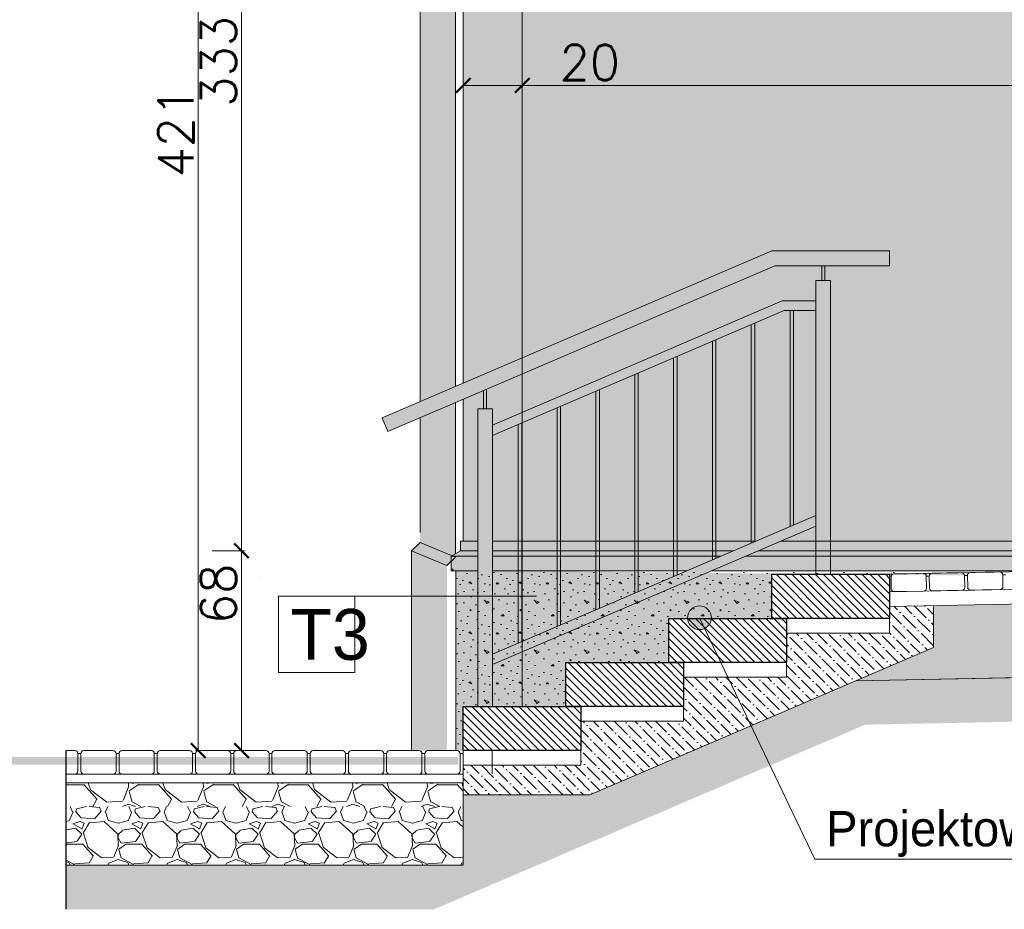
# Model space of a CAD drawing. Header units: millimetres. Extents: x -587 to 358276, y -26688 to 221215.
# Tile 3 of 256: x 128 to 463, y 7667 to 7969. Entities that reach past the tile are written whole.
import ezdxf
from ezdxf.lldxf.tags import DXFTag
from ezdxf.xclip import XClip

# ---------------------------------------------------------------- set-up
doc = ezdxf.new("R2010")
doc.units = ezdxf.units.MM
doc.header["$MEASUREMENT"] = 0
doc.header["$XCLIPFRAME"] = 0
for name, color, linetype, lineweight in [('A_l.przekrojowa', 7, 'Continuous', 30), ('A_l.przerywana', 250, 'ICAD_ISO03W100', 9), ('A_l.widokowa', 250, 'Continuous', 18), ('l. przekrojowa', 1, 'Continuous', 30), ('l.przerywana', 104, 'ICAD_ISO03W100', 5), ('l.widokowa', 140, 'Continuous', 15), ('l.wypełnien', 253, 'Continuous', 5), ('l.wypełnień', 7, 'Continuous', 5), ('wymiarowanie', 176, 'Continuous', 9)]:
    doc.layers.add(name, color=color, linetype=linetype, lineweight=lineweight)
doc.styles.add('ROMANS', font='romans')
doc.styles.add('styl2', font='simplex.shx')
tags = doc.linetypes.add('ICAD_ISO03W100', pattern=[30, 12, -18]).pattern_tags.tags
tags[6:7] = [DXFTag(74, 4), DXFTag(75, 0), DXFTag(340, '0'), DXFTag(46, 1.0), DXFTag(50, 0.0), DXFTag(44, 0.0), DXFTag(45, 0.0)]
tags[4:5] = [DXFTag(74, 4), DXFTag(75, 0), DXFTag(340, '0'), DXFTag(46, 1.0), DXFTag(50, 0.0), DXFTag(44, 0.0), DXFTag(45, 0.0)]
doc.dimstyles.new('Skala 1-50', dxfattribs={"dimtxt": 12, "dimasz": 5, "dimexe": 1, "dimexo": 1, "dimgap": 1.5, "dimtad": 1, "dimdec": 1, "dimrnd": 0.5, "dimtxsty": 'styl2', "dimblk": 'ARCHTICK', "dimcen": 5, "dimadec": 0, "dimazin": 0, "dimtfac": 1, "dimtdec": 1, "dimtmove": 1, "dimatfit": 3, "dimldrblk": 'ARCHTICK', "dimfxl": 5, "dimfxlon": 1, "dimlwd": -1, "dimlwe": -1, "dimarcsym": 0})
pattern_1 = [(0, (362.494, -2289.993), (0, 17), [0, -17]), (0, (362.664, -2295.943), (0, 17), [0, -17]), (0, (363.174, -2286.763), (0, 17), [0, -17]), (338.1986, (354.3337, -2292.033), (51.0000046, -16.9999985), [1.83095, -89.716854]), (216.8699, (356.0337, -2292.713), (50.9999986, 34.0000021), [0.85, -84.15]), (130.6013, (355.3537, -2293.223), (85.00000716, -101.9999833), [1.567315, -155.164933]), (206.5651, (349.744, -2295.263), (-16.9999857, -17.000022), [0.380137, -37.63302]), (326.3099, (349.4037, -2295.433), (33.9999925, -17.0000227), [0.612952, -60.681432]), (108.4349, (349.9137, -2295.773), (-16.9999729, 34.0000074), [0.53759, -53.221135]), (225, (360.624, -2296.963), (-4e-15, -17.000005), [0.721242, -23.32038]), (0, (360.114, -2297.473), (17, 17), [1.02, -15.98]), (135, (361.134, -2297.473), (-17.000005, 2e-15), [0.721242, -23.32038]), (251.5651, (358.5837, -2286.083), (16.9999729, 34.0000074), [0.53759, -53.221135]), (0, (358.414, -2286.593), (17, 17), [0.85, -16.15]), (143.1301, (359.2637, -2286.593), (-50.9999986, 34.0000021), [0.85, -84.15]), (213.6901, (349.5737, -2285.913), (33.9999925, 17.0000227), [0.612952, -60.681432]), (341.5651, (349.0637, -2286.253), (-34.0000074, 16.9999729), [1.075182, -52.683544]), (126.8699, (350.0837, -2286.593), (34.0000021, -50.9999986), [0.85, -84.15]), (0, (354.504, -2286.593), (0, 17), [0, -17]), (0, (349.914, -2291.013), (0, 17), [0, -17]), (0, (354.674, -2297.303), (0, 17), [0, -17]), (0, (359.264, -2292.033), (0, 17), [0, -17]), (0, (354.334, -2289.143), (0, 17), [0, -17]), (0, (350.594, -2288.633), (0, 17), [0, -17]), (0, (352.124, -2289.653), (0, 17), [0, -17]), (0, (351.444, -2293.733), (0, 17), [0, -17]), (0, (347.364, -2293.053), (0, 17), [0, -17]), (0, (347.534, -2289.143), (0, 17), [0, -17]), (0, (347.024, -2285.403), (0, 17), [0, -17]), (0, (352.294, -2284.723), (0, 17), [0, -17]), (0, (356.034, -2284.043), (0, 17), [0, -17]), (0, (361.984, -2284.723), (0, 17), [0, -17]), (0, (357.904, -2289.993), (0, 17), [0, -17]), (0, (356.204, -2286.933), (0, 17), [0, -17]), (0, (357.564, -2295.093), (0, 17), [0, -17]), (0, (352.464, -2295.943), (0, 17), [0, -17]), (0, (357.564, -2299.683), (0, 17), [0, -17]), (0, (351.954, -2298.663), (0, 17), [0, -17]), (0, (346.514, -2299.173), (0, 17), [0, -17]), (0, (348.554, -2300.023), (0, 17), [0, -17]), (0, (348.724, -2297.643), (0, 17), [0, -17]), (0, (360.114, -2300.363), (0, 17), [0, -17]), (0, (362.154, -2293.393), (0, 17), [0, -17]), (0, (361.304, -2288.293), (0, 17), [0, -17]), (0, (353.484, -2300.533), (0, 17), [0, -17])]
pattern_2 = [(311.9872, (10827.3202, -5320.2804), (159.99996464, -180.00002683), [2.69072, -266.38176]), (355.0303, (10829.1202, -5322.28044), (-240.00002103, 19.99982614), [4.61736, -457.1185]), (47.4896, (10833.7202, -5322.6804), (-199.99981437, -220.00017348), [3.25576, -322.32064]), (272.7263, (10841.5202, -5327.6804), (-19.999920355, 400.0000059), [4.20476, -416.27116]), (247.1663, (10841.7202, -5331.8804), (100.00019811, 239.999928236), [4.1231, -408.18746]), (182.7263, (10840.1202, -5335.6804), (400.0000059, 19.999920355), [4.20476, -416.27116]), (142.3058, (10835.9202, -5335.88044), (260.000146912, -199.999808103), [5.56058, -550.49698]), (107.7447, (10831.5202, -5332.48044), (-140.000215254, 439.999924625), [5.24976, -519.72642]), (58.5704, (10829.9202, -5327.4804), (160.000164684, 259.99990073), [4.219, -417.68146]), (4.7636, (10832.1202, -5323.8804), (-220.00001893, -19.99983065), [4.81664, -236.01526]), (317.6026, (10836.9202, -5323.48044), (240.000147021, -219.99984164), [6.22896, -616.6675]), (41.1859, (10821.7202, -5327.8804), (140.00005894, 119.99994627), [2.12602, -210.47688]), (8.5308, (10823.3202, -5326.4804), (-259.999965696, -40.0001582), [4.04474, -400.43022]), (315, (10827.32, -5325.88), (4e-15, -20.000006), [2.82842, -25.45584]), (336.8014, (10828.7202, -5323.4804), (-99.9999946, 40.0000265), [1.52316, -150.7923]), (248.1986, (10830.1202, -5324.0804), (19.9999982, 60.0000055), [2.15406, -105.54924]), (149.0362, (10829.3202, -5326.0804), (-59.99996045, 40.0000497), [3.49858, -113.12046]), (18.4349, (10826.32, -5324.2804), (-40.0000087, -19.999968), [2.52982, -60.71574]), (163.6105, (10841.7202, -5324.0804), (-200.00004397, 59.9998542), [3.544, -350.8569]), (109.6538, (10838.3202, -5323.0804), (79.99990495, -220.00004271), [2.97322, -294.34816]), (246.8014, (10826.3202, -5320.2804), (40.0000265, 99.9999946), [3.0463, -149.26916]), (196.3895, (10825.1202, -5323.0804), (200.00004397, 59.9998542), [3.544, -350.8569]), (200.556, (10841.7202, -5336.4804), (100.0000369, 39.99991993), [3.4176, -167.46248]), (245.2249, (10838.5202, -5337.6804), (99.99984378, 220.00006844), [2.86356, -283.49286]), (113.1986, (10826.1202, -5340.2804), (-40.0000265, 99.9999946), [3.0463, -149.26916]), (162.646, (10824.9202, -5337.4804), (260.00004038, -79.999890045), [3.35262, -331.90848]), (110.556, (10835.9202, -5340.2804), (39.99991993, -100.0000369), [1.7088, -169.17128]), (78.6901, (10827.3202, -5340.2804), (19.9999526, 80.000015), [1.0198, -100.96058]), (14.0362, (10827.52, -5339.2804), (-60.0000109, -19.9999611), [4.1231, -78.339]), (353.991, (10831.5202, -5338.2804), (-199.99999502, 19.99998635), [3.821, -378.27846]), (236.3099, (10829.32, -5327.8804), (20.0000267, 39.9999912), [2.88444, -69.22658]), (186.8428, (10827.7202, -5330.28044), (-339.99998731, -40.00015996), [5.03588, -498.55126]), (119.0546, (10822.7202, -5330.8804), (80.00000054, -140.0000077), [2.05912, -203.85348]), (90, (10821.72, -5329.08), (20, 20), [1.2, -18.8]), (59.7436, (10831.9202, -5337.6804), (-79.99989774, -140.00004912), [2.77848, -275.0704]), (131.9872, (10833.3202, -5335.2804), (-159.99996464, 180.00002683), [5.38144, -263.69104]), (180, (10829.72, -5331.28), (-20, 20), [5.2, -14.8]), (214.6952, (10824.5202, -5331.2804), (199.99988518, 140.00017219), [3.16228, -313.06548]), (285.9454, (10821.9202, -5333.0804), (19.9999978, -80.00000253), [2.91204, -142.69016]), (332.354, (10822.7202, -5335.88044), (379.999916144, -200.000154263), [4.7413, -469.38948]), (4.5739, (10826.9202, -5338.08044), (260.000011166, 19.999896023), [5.01598, -496.58148])]

# ---------------------------------------------------------------- blocks, each defined once
blk = doc.blocks.new('MF2E40FB0')
at = {"true_color": 0xffffff}
blk.add_hatch(color=7, dxfattribs=at).paths.add_polyline_path([(193.989, 188.446), (193.989, 165.827), (315.555, 165.827), (315.555, 188.446)])
blk = doc.blocks.new('_ArchTick')
at = {"color": 0, "linetype": 'ByBlock', "const_width": 0.15}
blk.add_lwpolyline([(-0.5, -0.5), (0.5, 0.5)], dxfattribs=at)
blk = doc.blocks.new('*D4720')
at = {"layer": 'Defpoints', "color": 0}
for p in [(160.26, 7788.72), (162.87, 7720.73), (203.78, 7720.73)]:
    blk.add_point(p, dxfattribs=at)
at = {"layer": 'wymiarowanie', "color": 0}
for p, q in [((193.78, 7788.72), (204.78, 7788.72)), ((203.78, 7788.72), (203.78, 7720.73)), ((193.78, 7720.73), (204.78, 7720.73))]:
    blk.add_line(p, q, dxfattribs=at)
at = {"layer": 'wymiarowanie', "color": 0, "xscale": 5, "yscale": 5, "zscale": 5}
for p, rotation in [((203.78, 7788.72), 90), ((203.78, 7720.73), 270)]:
    blk.add_blockref('_ArchTick', p, dxfattribs=dict(at, rotation=rotation))
at = {"layer": 'wymiarowanie', "color": 0, "insert": (195.98, 7774.06), "char_height": 12, "attachment_point": 5, "rotation": 90, "style": 'styl2'}
blk.add_mtext('68', dxfattribs=at)
blk = doc.blocks.new('*D4721')
at = {"layer": 'Defpoints', "color": 0}
for p in [(165.27, 8121.73), (203.78, 8121.73), (193.78, 7788.72)]:
    blk.add_point(p, dxfattribs=at)
at = {"layer": 'wymiarowanie', "color": 0}
for p, q in [((193.78, 8121.73), (204.78, 8121.73)), ((203.78, 7788.72), (203.78, 8121.73)), ((194.78, 7788.72), (204.78, 7788.72))]:
    blk.add_line(p, q, dxfattribs=at)
at = {"layer": 'wymiarowanie', "color": 0, "xscale": 5, "yscale": 5, "zscale": 5}
for p, rotation in [((203.78, 8121.73), 90.00000000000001), ((203.78, 7788.72), 270)]:
    blk.add_blockref('_ArchTick', p, dxfattribs=dict(at, rotation=rotation))
at = {"layer": 'wymiarowanie', "color": 0, "insert": (195.98, 7955.23), "char_height": 12, "attachment_point": 5, "rotation": 90, "style": 'styl2'}
blk.add_mtext('333', dxfattribs=at)
blk = doc.blocks.new('*D4722')
at = {"layer": 'Defpoints', "color": 0}
for p in [(213.78, 8141.57), (189.09, 7720.73), (213.78, 7720.73)]:
    blk.add_point(p, dxfattribs=at)
at = {"layer": 'wymiarowanie', "color": 0}
for p, q in [((194.09, 8141.57), (188.09, 8141.57)), ((189.09, 8141.57), (189.09, 7720.73)), ((194.09, 7720.73), (188.09, 7720.73))]:
    blk.add_line(p, q, dxfattribs=at)
at = {"layer": 'wymiarowanie', "color": 0, "xscale": 5, "yscale": 5, "zscale": 5}
for p, rotation in [((189.09, 8141.57), 90), ((189.09, 7720.73), 270)]:
    blk.add_blockref('_ArchTick', p, dxfattribs=dict(at, rotation=rotation))
at = {"layer": 'wymiarowanie', "color": 0, "insert": (181.44, 7931.15), "char_height": 12, "attachment_point": 5, "rotation": 90, "style": 'styl2'}
blk.add_mtext('421', dxfattribs=at)
blk = doc.blocks.new('*D4723')
at = {"layer": 'Defpoints', "color": 0}
for p in [(279.2, 7963.47), (299.25, 7963.47), (299.25, 7947.04)]:
    blk.add_point(p, dxfattribs=at)
at = {"layer": 'wymiarowanie', "color": 0}
for p, q in [((279.2, 7952.04), (279.2, 7946.04)), ((299.25, 7952.04), (299.25, 7946.04)), ((279.2, 7947.04), (299.25, 7947.04)), ((299.25, 7947.04), (332.47, 7947.04))]:
    blk.add_line(p, q, dxfattribs=at)
at = {"layer": 'wymiarowanie', "color": 0, "xscale": 5, "yscale": 5, "zscale": 5, "rotation": 180}
blk.add_blockref('_ArchTick', (279.2, 7947.04), dxfattribs=at)
at = {"layer": 'wymiarowanie', "color": 0, "xscale": 5, "yscale": 5, "zscale": 5}
blk.add_blockref('_ArchTick', (299.25, 7947.04), dxfattribs=at)
at = {"layer": 'wymiarowanie', "color": 0, "insert": (322.23, 7954.84), "char_height": 12, "attachment_point": 5, "style": 'styl2'}
blk.add_mtext('20', dxfattribs=at)
blk = doc.blocks.new('*D4724')
at = {"layer": 'Defpoints', "color": 0}
for p in [(299.25, 7963.47), (828.35, 7959.45), (828.35, 7947.04)]:
    blk.add_point(p, dxfattribs=at)
at = {"layer": 'wymiarowanie', "color": 0}
for p, q in [((299.25, 7952.04), (299.25, 7946.04)), ((828.35, 7952.04), (828.35, 7946.04)), ((299.25, 7947.04), (828.35, 7947.04))]:
    blk.add_line(p, q, dxfattribs=at)
at = {"layer": 'wymiarowanie', "color": 0, "xscale": 5, "yscale": 5, "zscale": 5, "rotation": 180}
blk.add_blockref('_ArchTick', (299.25, 7947.04), dxfattribs=at)
at = {"layer": 'wymiarowanie', "color": 0, "xscale": 5, "yscale": 5, "zscale": 5}
blk.add_blockref('_ArchTick', (828.35, 7947.04), dxfattribs=at)
at = {"layer": 'wymiarowanie', "color": 0, "insert": (563.8, 7954.84), "char_height": 12, "attachment_point": 5, "style": 'styl2'}
blk.add_mtext('518', dxfattribs=at)

msp = doc.modelspace()

# ---------------------------------------------------------------- hatches: boundary and pattern name
at = {"layer": 'l.wypełnien'}
h = msp.add_hatch(color=252, dxfattribs=at)
h.paths.add_polyline_path([(264.52, 7791.53), (276.52, 7786.56), (276.52, 8032.54), (264.52, 8032.54)])
h.paths.add_polyline_path([(264.52, 8109.51), (276.52, 8114.48), (252.76, 8138.24), (240.76, 8133.27)])
h.paths.add_polyline_path([(276.52, 8032.54), (276.52, 8114.48), (264.52, 8109.51), (264.52, 8032.54)])
h.paths.add_polyline_path([(273.64, 7720.73), (261.64, 7720.73), (261.64, 7774.8), (273.64, 7774.8)])
h.paths.add_polyline_path([(240.76, 8133.27), (252.76, 8138.24), (252.76, 8149.7), (246.76, 8149.7, -0.184483), (240.76, 8151.99)])
h.paths.add_polyline_path([(273.64, 7774.8), (273.64, 7783.68), (261.64, 7788.65), (261.64, 7774.8)])
h.paths.add_polyline_path([(273.64, 7783.68), (276.52, 7786.56), (264.52, 7791.53), (261.64, 7788.65)])
at = {"layer": 'l.wypełnien', "true_color": 0xfffff5}
h = msp.add_hatch(color=7, dxfattribs=at)
h.paths.add_polyline_path([(813.63, 7792.03), (813.63, 8109.56), (801.61, 8121.57), (299.25, 8121.72), (299.25, 7792.03)])
h.paths.add_polyline_path([(299.25, 7792.03), (299.25, 8121.72), (279.24, 8121.73), (279.15, 7792.03)])
at = {"layer": 'l.wypełnien', "true_color": 0xc9c9c9}
h = msp.add_hatch(color=9, dxfattribs=at)
h.paths.add_polyline_path([(299.25, 7848.9), (385.16, 7885.72), (424.13, 7885.72), (424.13, 7890.72), (384.13, 7890.72), (299.25, 7854.34)])
h.paths.add_polyline_path([(276.52, 7839.16), (299.25, 7848.9), (299.25, 7854.34), (276.52, 7844.6)])
h.paths.add_polyline_path([(251.56, 7833.9), (253.53, 7829.31), (264.52, 7834.02), (264.52, 7839.46)])
h.paths.add_polyline_path([(264.52, 7834.02), (276.52, 7839.16), (276.52, 7844.6), (264.52, 7839.46)])
at = {"layer": 'l.wypełnien'}
h = msp.add_hatch(color=252, dxfattribs=at)
h.paths.add_polyline_path([(299.25, 7781.87), (450.66, 7780.31), (448.64, 7781.29), (435.64, 7781.03), (424.13, 7780.72), (384.13, 7780.72), (384.13, 7765.72), (349.13, 7765.72), (349.13, 7750.72), (314.13, 7750.72), (314.13, 7735.72), (299.25, 7735.72)])
h.paths.add_polyline_path([(299.25, 7781.87), (299.25, 7786.87), (731.64, 7786.87), (685.52, 7785.95), (682.67, 7785.89), (672.52, 7785.69), (669.67, 7785.63, 0.018537), (669.6, 7785.63), (659.6, 7785.43, 0.018537), (659.53, 7785.43), (656.68, 7785.37), (646.53, 7785.17), (643.82, 7785.11), (633.39, 7784.9), (630.82, 7784.85), (620.4, 7784.64), (617.82, 7784.59), (607.4, 7784.39), (604.82, 7784.33), (594.4, 7784.13), (591.83, 7784.07), (581.4, 7783.87), (578.91, 7783.82), (568.33, 7783.6), (565.91, 7783.56), (555.33, 7783.34), (552.91, 7783.3, 0.073486), (552.62, 7783.33), (542.62, 7783.13, 0.073486), (542.34, 7783.08), (539.91, 7783.04), (529.34, 7782.82), (526.92, 7782.78, 0.073486), (526.63, 7782.81), (516.63, 7782.61, 0.073486), (516.34, 7782.56), (513.98, 7782.52), (503.28, 7782.3), (500.98, 7782.26), (490.29, 7782.04), (487.98, 7782), (481.64, 7781.87)])
h.paths.add_polyline_path([(299.25, 7788.72), (813.63, 7788.72), (813.63, 7792.03), (299.25, 7792.03)])
h.paths.add_polyline_path([(279.13, 7720.73), (279.13, 7735.72), (299.25, 7735.72), (299.25, 7781.87), (276.64, 7781.87), (276.64, 7720.73)])
h.paths.add_polyline_path([(299.25, 7786.87), (299.25, 7788.72), (824.35, 7788.72), (750.51, 7787.25), (747.66, 7787.19, 0.018537), (747.58, 7787.19), (737.58, 7786.99, 0.018537), (737.51, 7786.99), (734.66, 7786.93, 0.018537), (734.59, 7786.93), (731.5, 7786.87)])
h.paths.add_polyline_path([(275.83, 7786.87), (299.25, 7786.87), (299.25, 7781.87), (275.05, 7781.87), (275.05, 7785.11), (276.52, 7786.58)])
h.paths.add_polyline_path([(278.27, 7788.72), (278.27, 7792.03), (299.25, 7792.03), (299.25, 7788.72)])
h.paths.add_polyline_path([(275.38, 7787.06), (278.27, 7788.72), (299.25, 7788.72), (299.25, 7786.87), (275.83, 7786.87)])
h = msp.add_hatch(dxfattribs=at)
h.set_pattern_fill('CONC', scale=17, style=0)
h.set_pattern_definition(pattern_1)
h.paths.add_polyline_path([(279.13, 7720.73), (279.13, 7735.72), (299.25, 7735.72), (299.25, 7781.87), (276.64, 7781.87), (276.64, 7720.73)])
h = msp.add_hatch(dxfattribs=at)
h.set_pattern_fill('ANSI31', scale=15, angle=180, style=0)
h.set_pattern_definition([(135, (10841.7202, -5340.2804), (1.32582521, 1.32582521), [])])
h.paths.add_polyline_path([(389.13, 7760.72), (389.13, 7750.72), (354.13, 7750.72), (349.13, 7750.72), (349.13, 7765.72), (384.13, 7765.72), (389.13, 7765.72)])
h.paths.add_polyline_path([(424.13, 7765.72), (389.13, 7765.72), (384.13, 7765.72), (384.13, 7780.72), (424.13, 7780.72), (424.13, 7774.72), (424.13, 7769.72)])
h.paths.add_polyline_path([(319.13, 7720.72), (279.13, 7720.72), (279.13, 7735.72), (279.14, 7735.72), (299.25, 7735.72), (314.13, 7735.72), (319.13, 7735.72), (319.13, 7730.72)])
h.paths.add_polyline_path([(354.13, 7735.72), (319.13, 7735.72), (314.13, 7735.72), (314.13, 7750.72), (349.13, 7750.72), (354.13, 7750.72), (354.13, 7745.72)])
h = msp.add_hatch(dxfattribs=at)
h.set_pattern_fill('CONC', scale=17, style=0)
h.set_pattern_definition(pattern_1)
h.paths.add_polyline_path([(299.25, 7735.72), (299.25, 7781.87), (448.64, 7781.29), (435.64, 7781.03), (424.13, 7780.72), (384.13, 7780.72), (384.13, 7765.72), (349.13, 7765.72), (349.13, 7750.72), (314.13, 7750.72), (314.13, 7735.72)])
h = msp.add_hatch(dxfattribs=at)
h.set_pattern_fill('GRAVL1', scale=20, angle=180, style=0)
h.set_pattern_definition(pattern_2)
h.paths.add_polyline_path([(825.74, 7752.75), (412.67, 7744.49), (439.13, 7755.83), (439.13, 7770.02), (825.74, 7777.75)])
h = msp.add_hatch(dxfattribs=at)
h.set_pattern_fill('ANSI36', scale=20, angle=180, style=0)
h.set_pattern_definition([(135, (10841.7202, -5340.2804), (-1.3258252, 4.86135912), [6.25, -1.25, 0, -1.25])])
h.paths.add_polyline_path([(439.13, 7770.02), (424.13, 7769.72), (424.13, 7765.72), (424.13, 7760.72), (389.13, 7760.72), (389.13, 7750.72), (389.13, 7745.72), (354.13, 7745.72), (354.13, 7735.72), (354.13, 7730.72), (319.13, 7730.72), (319.13, 7720.72), (319.13, 7715.72), (279.13, 7715.72), (279.13, 7720.72), (319.13, 7720.72), (279.12, 7720.73), (279.12, 7712.73), (279.12, 7709.73), (279.12, 7705.73), (322.22, 7705.72), (412.67, 7744.49), (439.13, 7755.83)])
h = msp.add_hatch(dxfattribs=at)
h.set_pattern_fill('CONC', scale=20, angle=180, style=0)
h.set_pattern_definition([(180, (10822.72, -5327.48), (0, 20), [0, -20]), (180, (10822.52, -5334.48), (0, 20), [0, -20]), (180, (10821.92, -5323.68), (0, 20), [0, -20]), (201.8014, (10832.3202, -5329.8804), (-60.0000055, -19.9999982), [2.15406, -105.54924]), (323.1301, (10830.3202, -5330.6804), (-59.9999984, 40.0000025), [1, -99]), (49.3987, (10831.1202, -5331.2804), (-100.00000842, -119.99998036), [1.8439, -182.54698]), (333.4349, (10837.72, -5333.68), (19.999983, -20.000026), [0.44722, -44.27414]), (213.6901, (10838.12, -5333.8804), (-39.9999912, -20.0000267), [0.72112, -71.38992]), (71.5651, (10837.52, -5334.2804), (19.999968, 40.0000087), [0.63246, -62.6131]), (315, (10824.92, -5335.68), (4e-15, -20.000006), [0.84852, -27.43574]), (180, (10825.52, -5336.28), (-20, 20), [1.2, -18.8]), (45, (10824.32, -5336.28), (20.000006, 2e-15), [0.84852, -27.43574]), (288.4349, (10827.32, -5322.8804), (-19.999968, 40.0000087), [0.63246, -62.6131]), (180, (10827.52, -5323.48), (-20, 20), [1, -19]), (36.8699, (10826.5202, -5323.4804), (59.9999984, 40.0000025), [1, -99]), (326.3099, (10837.92, -5322.6804), (-39.9999912, 20.0000267), [0.72112, -71.38992]), (198.4349, (10838.52, -5323.0804), (40.0000087, 19.999968), [1.26492, -61.98064]), (53.1301, (10837.3202, -5323.4804), (-40.0000025, -59.9999984), [1, -99]), (180, (10832.12, -5323.48), (0, 20), [0, -20]), (180, (10837.52, -5328.68), (0, 20), [0, -20]), (180, (10831.92, -5336.08), (0, 20), [0, -20]), (180, (10826.52, -5329.88), (0, 20), [0, -20]), (180, (10832.32, -5326.48), (0, 20), [0, -20]), (180, (10836.72, -5325.88), (0, 20), [0, -20]), (180, (10834.92, -5327.08), (0, 20), [0, -20]), (180, (10835.72, -5331.88), (0, 20), [0, -20]), (180, (10840.52, -5331.08), (0, 20), [0, -20]), (180, (10840.32, -5326.48), (0, 20), [0, -20]), (180, (10840.92, -5322.08), (0, 20), [0, -20]), (180, (10834.72, -5321.28), (0, 20), [0, -20]), (180, (10830.32, -5320.48), (0, 20), [0, -20]), (180, (10823.32, -5321.28), (0, 20), [0, -20]), (180, (10828.12, -5327.48), (0, 20), [0, -20]), (180, (10830.12, -5323.88), (0, 20), [0, -20]), (180, (10828.52, -5333.48), (0, 20), [0, -20]), (180, (10834.52, -5334.48), (0, 20), [0, -20]), (180, (10828.52, -5338.88), (0, 20), [0, -20]), (180, (10835.12, -5337.68), (0, 20), [0, -20]), (180, (10841.52, -5338.28), (0, 20), [0, -20]), (180, (10839.12, -5339.28), (0, 20), [0, -20]), (180, (10838.92, -5336.48), (0, 20), [0, -20]), (180, (10825.52, -5339.68), (0, 20), [0, -20]), (180, (10823.12, -5331.48), (0, 20), [0, -20]), (180, (10824.12, -5325.48), (0, 20), [0, -20]), (180, (10833.32, -5339.88), (0, 20), [0, -20])])
h.paths.add_polyline_path([(415.89, 7729.55), (269.32, 7666.73), (144.14, 7666.73), (144.14, 7681.73), (279.12, 7681.73), (279.12, 7705.73), (322.22, 7705.72), (412.67, 7744.49), (825.74, 7752.75), (825.74, 7737.74)])
h = msp.add_hatch(dxfattribs=at)
h.set_pattern_fill('GRAVL1', angle=180, style=0)
h.set_pattern_definition([(311.9872, (22321.0834, -2691.0916), (203.1999551, -228.60003408), [3.417214, -338.304835]), (355.0303, (22323.3694, -2693.6316), (-304.80002671, 25.3997792), [5.864047, -580.540495]), (47.4896, (22329.2114, -2694.1396), (-253.99976425, -279.40022032), [4.134815, -409.347213]), (272.7263, (22339.1174, -2700.4896), (-25.39989885, 508.00000749), [5.340045, -528.664373]), (247.1663, (22339.3714, -2705.8236), (127.0002516, 304.79990886), [5.236337, -518.398074]), (182.7263, (22337.3394, -2710.6496), (508.00000749, 25.39989885), [5.340045, -528.664373]), (142.3058, (22332.0054, -2710.9036), (330.20018658, -253.99975629), [7.061937, -699.131165]), (107.7447, (22326.4174, -2706.5856), (-177.800273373, 558.799904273), [6.667195, -660.052553]), (58.5704, (22324.3854, -2700.2356), (203.20020915, 330.199873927), [5.35813, -530.455454]), (4.7636, (22327.1794, -2695.6636), (-279.40002404, -25.39978493), [6.117133, -299.73938]), (317.6026, (22333.2754, -2695.1556), (304.800186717, -279.399798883), [7.91078, -783.167725]), (41.1859, (22313.9714, -2700.7436), (177.80007485, 152.39993176), [2.700045, -267.305638]), (8.5308, (22316.0034, -2698.9656), (-330.199956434, -50.800200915), [5.13682, -508.54638]), (315, (22321.083, -2698.204), (4e-15, -25.400008), [3.592093, -32.328917]), (336.8014, (22322.8614, -2695.1556), (-126.99999316, 50.80003366), [1.934413, -191.50622]), (248.1986, (22324.6394, -2695.9176), (25.3999977, 76.2000069), [2.735656, -134.047535]), (149.0362, (22323.6234, -2698.4576), (-76.1999498, 50.8000631), [4.443197, -143.662984]), (18.4349, (22319.813, -2696.172), (-50.800011, -25.3999594), [3.212871, -77.10899]), (163.6105, (22339.3714, -2695.9176), (-254.00005584, 76.19981483), [4.50088, -445.588263]), (109.6538, (22335.0534, -2694.6476), (101.59987928, -279.40005424), [3.77599, -373.822163]), (246.8014, (22319.8134, -2691.0916), (50.80003366, 126.99999316), [3.8688, -189.571833]), (196.3895, (22318.2894, -2694.6476), (254.00005584, 76.19981483), [4.50088, -445.588263]), (200.556, (22339.3714, -2711.6656), (127.00004685, 50.7998983), [4.340352, -212.67735]), (245.2249, (22335.3074, -2713.1896), (126.99980161, 279.40008691), [3.63672, -360.035932]), (113.1986, (22319.5594, -2716.4916), (-50.80003366, 126.99999316), [3.8688, -189.571833]), (162.646, (22318.0354, -2712.9356), (330.200051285, -101.59986036), [4.257827, -421.52377]), (110.556, (22332.0054, -2716.4916), (50.7998983, -127.00004685), [2.170176, -214.847526]), (78.6901, (22321.0834, -2716.4916), (25.3999399, 101.6000191), [1.295146, -128.219937]), (14.0362, (22321.3374, -2715.2216), (-76.2000139, -25.3999507), [5.236337, -99.49053]), (353.991, (22326.4174, -2713.9516), (-253.99999367, 25.399982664), [4.85267, -480.413644]), (236.3099, (22323.6234, -2700.7436), (25.4000339, 50.7999888), [3.66324, -87.917757]), (186.8428, (22321.5914, -2703.7916), (-431.799983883, -50.800203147), [6.395568, -633.1601]), (119.0546, (22315.2414, -2704.5536), (101.6000007, -177.80000977), [2.615082, -258.89392]), (90, (22313.971, -2702.268), (25.4, 25.4), [1.524, -23.876]), (59.7436, (22326.9254, -2713.1896), (-101.59987012, -177.80006238), [3.52867, -349.339408]), (131.9872, (22328.7034, -2710.1416), (-203.1999551, 228.60003408), [6.83443, -334.88762]), (180, (22324.131, -2705.062), (-25.4, 25.4), [6.604, -18.796]), (214.6952, (22317.5274, -2705.0616), (253.99985418, 177.80021868), [4.016096, -397.59316]), (285.9454, (22314.2254, -2707.3476), (25.3999972, -101.6000032), [3.69829, -181.216503]), (332.354, (22315.2414, -2710.9036), (482.599893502, -254.000195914), [6.02145, -596.12464]), (4.5739, (22320.5754, -2713.6976), (330.20001418, 25.39986795), [6.370295, -630.65848])])
h.paths.add_polyline_path([(144.14, 7701.73), (279.13, 7701.73), (279.13, 7709.73), (144.14, 7709.73)])
h = msp.add_hatch(dxfattribs=at)
h.set_pattern_fill('GRAVL1', scale=20, angle=180, style=0)
h.set_pattern_definition(pattern_2)
h.paths.add_polyline_path([(144.14, 7681.73), (279.13, 7681.73), (279.13, 7701.73), (144.14, 7701.73)])
at = {"layer": 'wymiarowanie', "true_color": 0xc9c9c9}
h = msp.add_hatch(color=9, dxfattribs=at)
h.paths.add_polyline_path([(299.25, 7754.34), (299.25, 7757.93), (311.12, 7763.02), (312.32, 7763.53), (324.32, 7768.68), (325.52, 7769.19), (337.52, 7774.33), (338.72, 7774.85), (350.72, 7779.99), (351.92, 7780.51), (355.1, 7781.87), (363.92, 7785.65), (365.12, 7786.16), (366.77, 7786.87), (371.1, 7788.72), (377.12, 7791.31), (378.32, 7791.82), (378.82, 7792.03), (390.32, 7796.96), (391.52, 7797.48), (399.12, 7800.73), (399.12, 7797.14), (387.19, 7792.03), (379.48, 7788.72), (375.15, 7786.87), (363.48, 7781.87)])
h.paths.add_polyline_path([(299.25, 7832.25), (311.12, 7837.34), (312.32, 7837.86), (324.32, 7843), (325.52, 7843.52), (337.52, 7848.66), (338.72, 7849.17), (350.72, 7854.32), (351.92, 7854.83), (363.92, 7859.97), (365.12, 7860.49), (377.12, 7865.63), (378.32, 7866.14), (388.3, 7870.42), (390.32, 7870.42), (391.52, 7870.42), (399.12, 7870.42), (399.12, 7873.72), (387.62, 7873.72), (299.25, 7835.84)])
h.paths.add_polyline_path([(284.12, 7786.87), (284.12, 7788.72), (284.12, 7792.03), (284.12, 7836.98), (286.12, 7836.98), (287.12, 7836.98), (289.12, 7836.98), (289.12, 7831.51), (289.12, 7827.92), (289.12, 7792.03), (289.12, 7788.72), (289.12, 7786.87), (289.12, 7781.87), (289.12, 7753.59), (289.12, 7750), (289.12, 7735.72), (284.12, 7735.72), (284.12, 7781.87)])
h.paths.add_polyline_path([(399.12, 7800.73), (399.12, 7870.42), (399.12, 7873.72), (399.12, 7880.72), (401.12, 7880.72), (402.12, 7880.72), (404.12, 7880.72), (404.12, 7792.03), (399.12, 7792.03), (399.12, 7797.14)])
h.paths.add_polyline_path([(289.12, 7750), (299.25, 7754.34), (299.25, 7757.93), (299.12, 7757.88), (297.92, 7757.36), (289.12, 7753.59)])
h.paths.add_polyline_path([(289.12, 7827.92), (297.92, 7831.69), (299.12, 7832.2), (299.25, 7832.25), (299.25, 7835.84), (289.12, 7831.51)])
h.paths.add_polyline_path([(404.12, 7781.87), (404.12, 7786.87), (399.12, 7786.87), (399.12, 7781.87)])
h.paths.add_polyline_path([(404.12, 7788.72), (404.12, 7792.03), (399.12, 7792.03), (399.12, 7788.72)])
h.paths.add_polyline_path([(404.12, 7786.87), (404.12, 7788.72), (399.12, 7788.72), (399.12, 7786.87)])
at = {"layer": 'wymiarowanie', "ltscale": 0.3}
msp.add_hatch(color=256, dxfattribs=at).paths.add_polyline_path([(363.58, 7765.94, 1), (355.51, 7765.94, 1)])

# ---------------------------------------------------------------- linework, layer by layer
at = {"layer": 'A_l.przekrojowa', "color": 7}
msp.add_lwpolyline([(144.14, 7666.76), (144.14, 7720.73)], dxfattribs=at)
at = {"layer": 'A_l.przerywana', "ltscale": 0.3}
for p, q in [((371.1, 7788.72), (299.25, 7788.72)), ((828.35, 7788.72), (379.48, 7788.72))]:
    msp.add_line(p, q, dxfattribs=at)
at = {"layer": 'A_l.widokowa', "color": 7}
for p, q in [((251.56, 7833.9), (384.13, 7890.72)), ((424.13, 7890.72), (424.13, 7885.72)), ((253.53, 7829.31), (385.16, 7885.72)), ((289.12, 7831.51), (387.62, 7873.72)), ((289.12, 7827.92), (388.3, 7870.42)), ((253.53, 7829.31), (251.56, 7833.9)), ((289.12, 7753.59), (399.12, 7800.73)), ((289.12, 7750), (399.12, 7797.14))]:
    msp.add_line(p, q, dxfattribs=at)
at = {"layer": 'A_l.widokowa'}
for p, q in [((390.32, 7796.96), (390.32, 7870.42)), ((391.52, 7797.48), (391.52, 7870.42)), ((378.32, 7791.82), (378.32, 7866.14)), ((377.12, 7791.31), (377.12, 7865.63)), ((363.92, 7785.65), (363.92, 7859.97)), ((365.12, 7786.16), (365.12, 7860.49)), ((350.72, 7779.99), (350.72, 7854.32)), ((351.92, 7780.51), (351.92, 7854.83)), ((338.72, 7774.85), (338.72, 7849.17)), ((337.52, 7774.33), (337.52, 7848.66)), ((324.32, 7768.68), (324.32, 7843)), ((325.52, 7769.19), (325.52, 7843.52)), ((311.12, 7763.02), (311.12, 7837.34)), ((312.32, 7763.53), (312.32, 7837.86)), ((297.92, 7757.36), (297.92, 7831.69)), ((299.12, 7757.88), (299.12, 7832.2))]:
    msp.add_line(p, q, dxfattribs=at)
at = {"layer": 'A_l.widokowa', "color": 7}
for points in [[(384.13, 7890.72), (424.13, 7890.72)], [(385.16, 7885.72), (424.13, 7885.72)], [(387.62, 7873.72), (399.12, 7873.72)], [(388.3, 7870.42), (399.12, 7870.42)]]:
    msp.add_lwpolyline(points, dxfattribs=at)
at = {"layer": 'A_l.widokowa'}
msp.add_lwpolyline([(289.07, 7720.72), (289.05, 7712.94)], dxfattribs=at)
at = {"layer": 'l. przekrojowa', "color": 7}
for points in [[(424.13, 7765.72), (384.13, 7765.72), (384.13, 7780.72), (424.13, 7780.72), (424.13, 7765.72)], [(389.13, 7750.72), (349.13, 7750.72), (349.13, 7765.72), (389.13, 7765.72), (389.13, 7750.72)], [(354.13, 7735.72), (314.13, 7735.72), (314.13, 7750.72), (354.13, 7750.72), (354.13, 7735.72)], [(319.13, 7720.72), (279.13, 7720.72), (279.13, 7735.72), (319.13, 7735.72), (319.13, 7720.72)]]:
    msp.add_lwpolyline(points, dxfattribs=at)
at = {"layer": 'l.przerywana', "color": 7, "ltscale": 0.3}
for p, q in [((299.25, 8165.11), (299.25, 7735.72)), ((424.13, 7780.72), (828.35, 7788.8)), ((279.12, 7681.73, 0), (279.12, 7735.72))]:
    msp.add_line(p, q, dxfattribs=at)
at = {"layer": 'l.widokowa', "color": 7}
for p, q in [((279.24, 8121.73), (279.17, 7845.73)), ((276.52, 8114.53), (276.52, 7844.6)), ((264.52, 8112.86), (264.52, 7839.46)), ((264.52, 8109.56), (264.52, 7839.46)), ((401.12, 7880.72), (401.12, 7885.72)), ((402.12, 7880.72), (402.12, 7885.72)), ((399.12, 7880.72), (399.12, 7780.72)), ((404.12, 7880.72), (404.12, 7780.72)), ((286.12, 7836.98), (286.12, 7843.28)), ((287.12, 7836.98), (287.12, 7843.7)), ((276.52, 7839.16), (276.52, 7787.72)), ((279.17, 7840.29), (279.15, 7792.03)), ((284.12, 7836.98), (284.12, 7735.72)), ((289.12, 7836.98), (289.12, 7735.72)), ((264.52, 7834.02), (264.52, 7794.89)), ((264.52, 7834.02), (264.52, 7833.42)), ((261.64, 7788.67), (264.52, 7791.55)), ((264.52, 7791.55), (276.52, 7786.58)), ((278.27, 7788.72), (278.27, 7792.03)), ((278.27, 7792.03), (284.12, 7792.03)), ((289.12, 7792.03), (378.82, 7792.03)), ((387.19, 7792.03), (813.63, 7792.03)), ((273.64, 7783.7), (261.64, 7788.67)), ((273.64, 7783.7), (276.52, 7786.58)), ((424.13, 7774.72, 0), (828.47, 7782.81, 0)), ((210.36, 7780.08), (210.31, 7780.08)), ((276.64, 7781.87), (276.64, 7720.73)), ((424.13, 7769.72, 0), (828.57, 7777.81, 0)), ((439.13, 7769.72, 0), (439.13, 7755.83, 0)), ((439.13, 7755.83), (322.22, 7705.72)), ((412.67, 7744.49, 0), (797.99, 7752.19, 0)), ((279.13, 7712.73, 0), (144.14, 7712.73, 0)), ((279.12, 7709.73, 0), (144.14, 7709.73, 0)), ((322.22, 7705.72), (279.13, 7705.73)), ((279.12, 7681.73, 0), (144.14, 7681.73, 0))]:
    msp.add_line(p, q, dxfattribs=at)
at = {"layer": 'l.widokowa', "color": 7, "ltscale": 0.3}
for p, q in [((278.9, 7792.03), (279.23, 7792.03)), ((275.05, 7786.87), (284.12, 7786.87)), ((278.27, 7788.72), (284.12, 7788.72)), ((289.12, 7788.72), (371.1, 7788.72)), ((289.12, 7786.87), (366.77, 7786.87)), ((375.15, 7786.87), (731.64, 7786.87)), ((379.48, 7788.72), (813.63, 7788.72)), ((275.05, 7781.87), (284.12, 7781.87)), ((289.12, 7781.87), (355.1, 7781.87)), ((363.48, 7781.87), (481.64, 7781.87))]:
    msp.add_line(p, q, dxfattribs=at)
at = {"layer": 'l.widokowa', "color": 7}
for points in [[(261.64, 7720.73), (261.64, 7788.67)], [(278.27, 7788.72), (275.05, 7786.87), (275.05, 7781.87), (275.8, 7782.62)]]:
    msp.add_lwpolyline(points, dxfattribs=at)
for points in [[(424.13, 7765.72), (389.13, 7765.72), (389.13, 7760.72), (424.13, 7760.72)], [(389.13, 7750.72), (354.13, 7750.72), (354.13, 7745.72), (389.13, 7745.72)], [(354.13, 7735.72), (319.13, 7735.72), (319.13, 7730.72), (354.13, 7730.72)], [(319.13, 7720.72), (279.13, 7720.72), (279.13, 7715.72), (319.13, 7715.72)]]:
    msp.add_lwpolyline(points, close=True, dxfattribs=at)
at = {"layer": 'l.widokowa', "color": 7, "elevation": 0}
msp.add_lwpolyline([(825.74, 7752.75), (412.67, 7744.49)], dxfattribs=at)
at = {"layer": 'l.wypełnień', "color": 7}
for p, q in [((436.66, 7780.05, 0), (437.66, 7780.07, 0)), ((449.66, 7780.31, 0), (450.66, 7780.33, 0)), ((449.66, 7780.29, 0), (450.66, 7780.31, 0)), ((462.66, 7780.55, 0), (463.66, 7780.57, 0)), ((149.13, 7719.73), (148.13, 7719.73)), ((162.13, 7719.73), (161.13, 7719.73)), ((175.13, 7719.73), (174.13, 7719.73)), ((188.13, 7719.73), (187.13, 7719.73)), ((188.13, 7719.73), (187.13, 7719.73)), ((201.13, 7719.73), (200.13, 7719.73)), ((214.13, 7719.73), (213.13, 7719.73)), ((227.13, 7719.73), (226.13, 7719.73)), ((240.13, 7719.73), (239.13, 7719.73)), ((240.13, 7719.73), (239.13, 7719.73)), ((253.13, 7719.73), (252.13, 7719.73)), ((266.13, 7719.73), (265.13, 7719.73)), ((279.13, 7719.73), (278.13, 7719.73))]:
    msp.add_line(p, q, dxfattribs=at)
at = {"layer": 'l.wypełnień', "color": 7, "elevation": 0}
for points in [[(436.66, 7780.05), (436.66, 7780.05, 0.414214), (435.64, 7781.03), (425.65, 7780.83, 0.414214), (424.67, 7779.81), (424.67, 7779.81)], [(433.64, 7780.99), (425.65, 7780.83, 0.414214), (424.67, 7779.81), (424.67, 7779.81)], [(424.67, 7779.81), (424.75, 7775.81, 0.414214), (425.77, 7774.83), (435.76, 7775.03, 0.414214), (436.74, 7776.05), (436.66, 7780.05)], [(424.67, 7779.81), (424.75, 7775.81, 0.414214), (425.77, 7774.83), (433.76, 7774.99)], [(449.66, 7780.31), (449.66, 7780.31, 0.414214), (448.64, 7781.29), (438.64, 7781.09, 0.414214), (437.66, 7780.07), (437.66, 7780.07)], [(446.64, 7781.25), (438.64, 7781.09, 0.414214), (437.66, 7780.07), (437.66, 7780.07)], [(437.66, 7780.07), (437.74, 7776.07, 0.414214), (438.76, 7775.09), (448.76, 7775.29, 0.414214), (449.74, 7776.31), (449.66, 7780.31)], [(437.66, 7780.07), (437.74, 7776.07, 0.414214), (438.76, 7775.09), (446.76, 7775.25)], [(462.66, 7780.55), (462.66, 7780.55, 0.414214), (461.64, 7781.53), (451.64, 7781.33, 0.414214), (450.66, 7780.31), (450.66, 7780.31)], [(459.64, 7781.49), (451.64, 7781.33, 0.414214), (450.66, 7780.31), (450.66, 7780.31)], [(450.66, 7780.31), (450.74, 7776.31, 0.414214), (451.76, 7775.33), (461.76, 7775.53, 0.414214), (462.74, 7776.55), (462.66, 7780.55)], [(450.66, 7780.31), (450.74, 7776.31, 0.414214), (451.76, 7775.33), (459.76, 7775.49)]]:
    msp.add_lwpolyline(points, format="xyb", dxfattribs=at)
at = {"layer": 'l.wypełnień', "color": 7}
msp.add_lwpolyline([(144.14, 7720.73), (147.13, 7720.73, -0.414214), (148.13, 7719.73), (148.13, 7713.73, -0.414214), (147.13, 7712.73), (144.14, 7712.73)], format="xyb", dxfattribs=at)
for points in [[(160.13, 7712.73), (150.13, 7712.73, -0.414214), (149.13, 7713.73), (149.13, 7719.73, -0.414214), (150.13, 7720.73), (160.13, 7720.73, -0.414214), (161.13, 7719.73), (161.13, 7713.73, -0.414214)], [(173.13, 7712.73), (163.13, 7712.73, -0.414214), (162.13, 7713.73), (162.13, 7719.73, -0.414214), (163.13, 7720.73), (173.13, 7720.73, -0.414214), (174.13, 7719.73), (174.13, 7713.73, -0.414214)], [(186.13, 7712.73), (176.13, 7712.73, -0.414214), (175.13, 7713.73), (175.13, 7719.73, -0.414214), (176.13, 7720.73), (186.13, 7720.73, -0.414214), (187.13, 7719.73), (187.13, 7713.73, -0.414214)], [(199.13, 7712.73), (189.13, 7712.73, -0.414214), (188.13, 7713.73), (188.13, 7719.73, -0.414214), (189.13, 7720.73), (199.13, 7720.73, -0.414214), (200.13, 7719.73), (200.13, 7713.73, -0.414214)], [(212.13, 7712.73), (202.13, 7712.73, -0.414214), (201.13, 7713.73), (201.13, 7719.73, -0.414214), (202.13, 7720.73), (212.13, 7720.73, -0.414214), (213.13, 7719.73), (213.13, 7713.73, -0.414214)], [(225.13, 7712.73), (215.13, 7712.73, -0.414214), (214.13, 7713.73), (214.13, 7719.73, -0.414214), (215.13, 7720.73), (225.13, 7720.73, -0.414214), (226.13, 7719.73), (226.13, 7713.73, -0.414214)], [(238.13, 7712.73), (228.13, 7712.73, -0.414214), (227.13, 7713.73), (227.13, 7719.73, -0.414214), (228.13, 7720.73), (238.13, 7720.73, -0.414214), (239.13, 7719.73), (239.13, 7713.73, -0.414214)], [(251.13, 7712.73), (241.13, 7712.73, -0.414214), (240.13, 7713.73), (240.13, 7719.73, -0.414214), (241.13, 7720.73), (251.13, 7720.73, -0.414214), (252.13, 7719.73), (252.13, 7713.73, -0.414214)], [(264.13, 7712.73), (254.13, 7712.73, -0.414214), (253.13, 7713.73), (253.13, 7719.73, -0.414214), (254.13, 7720.73), (264.13, 7720.73, -0.414214), (265.13, 7719.73), (265.13, 7713.73, -0.414214)], [(277.13, 7712.73), (267.13, 7712.73, -0.414214), (266.13, 7713.73), (266.13, 7719.73, -0.414214), (267.13, 7720.73), (277.13, 7720.73, -0.414214), (278.13, 7719.73), (278.13, 7713.73, -0.414214)]]:
    msp.add_lwpolyline(points, format="xyb", close=True, dxfattribs=at)
at = {"layer": 'wymiarowanie'}
for p, q in [((399.12, 7880.72), (404.12, 7880.72)), ((284.12, 7836.98), (289.12, 7836.98)), ((242.29, 7773.28), (304.07, 7773.28)), ((359.54, 7765.94), (398.76, 7683.82)), ((319.13, 7720.72), (279.13, 7720.73)), ((398.76, 7683.82), (662.42, 7683.82))]:
    msp.add_line(p, q, dxfattribs=at)
msp.add_lwpolyline([(216.37, 7773.28), (242.29, 7773.28), (242.29, 7747.36), (216.37, 7747.36), (216.37, 7773.28)], dxfattribs=at)
at = {"layer": 'wymiarowanie', "ltscale": 0.3}
msp.add_circle((359.54, 7765.94), 4.04, dxfattribs=at)

# ---------------------------------------------------------------- block references
at = {"color": 7, "true_color": 0xffffff}
ref = msp.add_blockref('MF2E40FB0', (3087.52, 5837.28), dxfattribs=dict(at, xscale=-9.994634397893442, yscale=9.994634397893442, zscale=9.994634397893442))
XClip(ref).set_block_clipping_path([(281.1555080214, 187.9664884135), (315.5719073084, 187.9664884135), (315.5719073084, 188.2312299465), (281.1555080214, 188.2312299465), (281.1555080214, 187.9664884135)])

# ---------------------------------------------------------------- texts
at = {"layer": 'wymiarowanie', "insert": (220.43, 7768.9), "char_height": 17.28, "width": 25.92, "attachment_point": 1}
msp.add_mtext('{\\fCentury Gothic|b0|i0|c238|p34;T3}', dxfattribs=at)
at = {"layer": 'wymiarowanie', "color": 6, "linetype": 'Continuous', "insert": (730.22, 7700.17), "char_height": 12, "width": 327.6277, "attachment_point": 3, "style": 'ROMANS'}
msp.add_mtext('\\pxql;{\\fCentury Gothic|b0|i0|c238|p0;\\C256;Projektowane schody terenowe', dxfattribs=at)

# ---------------------------------------------------------------- dimensions: what is measured, and where the dimension line sits
at = {"layer": 'wymiarowanie'}
dim = msp.add_linear_dim(base=(189.09, 7720.73), p1=(213.78, 8141.57), p2=(213.78, 7720.73), angle=90, dimstyle='Skala 1-50', dxfattribs=at)
dim.commit()
dim.dimension.update_dxf_attribs({"geometry": '*D4722', "text_midpoint": (181.44, 7931.15)})
dim = msp.add_linear_dim(base=(203.78, 8121.73), p1=(193.78, 7788.72), p2=(165.27, 8121.73), angle=90, dimstyle='Skala 1-50', override={"dimtmove": 1, "dimfxl": 10}, dxfattribs=at)
dim.commit()
dim.dimension.update_dxf_attribs({"geometry": '*D4721', "text_midpoint": (195.98, 7955.23)})
dim = msp.add_linear_dim(base=(299.2453, 7947.0371), p1=(279.1994, 7963.472), p2=(299.2453, 7963.472), dimstyle='Skala 1-50', dxfattribs=at)
dim.commit()
dim.dimension.update_dxf_attribs({"geometry": '*D4723', "text_midpoint": (322.2303, 7947.0371), "dimtype": 160})
dim = msp.add_linear_dim(base=(828.35, 7947.04), p1=(299.25, 7963.47), p2=(828.35, 7959.45), text='518', dimstyle='Skala 1-50', dxfattribs=at)
dim.commit()
dim.dimension.update_dxf_attribs({"geometry": '*D4724', "text_midpoint": (563.8, 7954.84)})
dim = msp.add_linear_dim(base=(203.78, 7720.73), p1=(160.26, 7788.72), p2=(162.87, 7720.73), angle=90, dimstyle='Skala 1-50', override={"dimtmove": 0, "dimfxl": 10}, dxfattribs=at)
dim.commit()
dim.dimension.update_dxf_attribs({"geometry": '*D4720', "text_midpoint": (203.78, 7774.06), "dimtype": 160})

doc.saveas('drawing.dxf')
